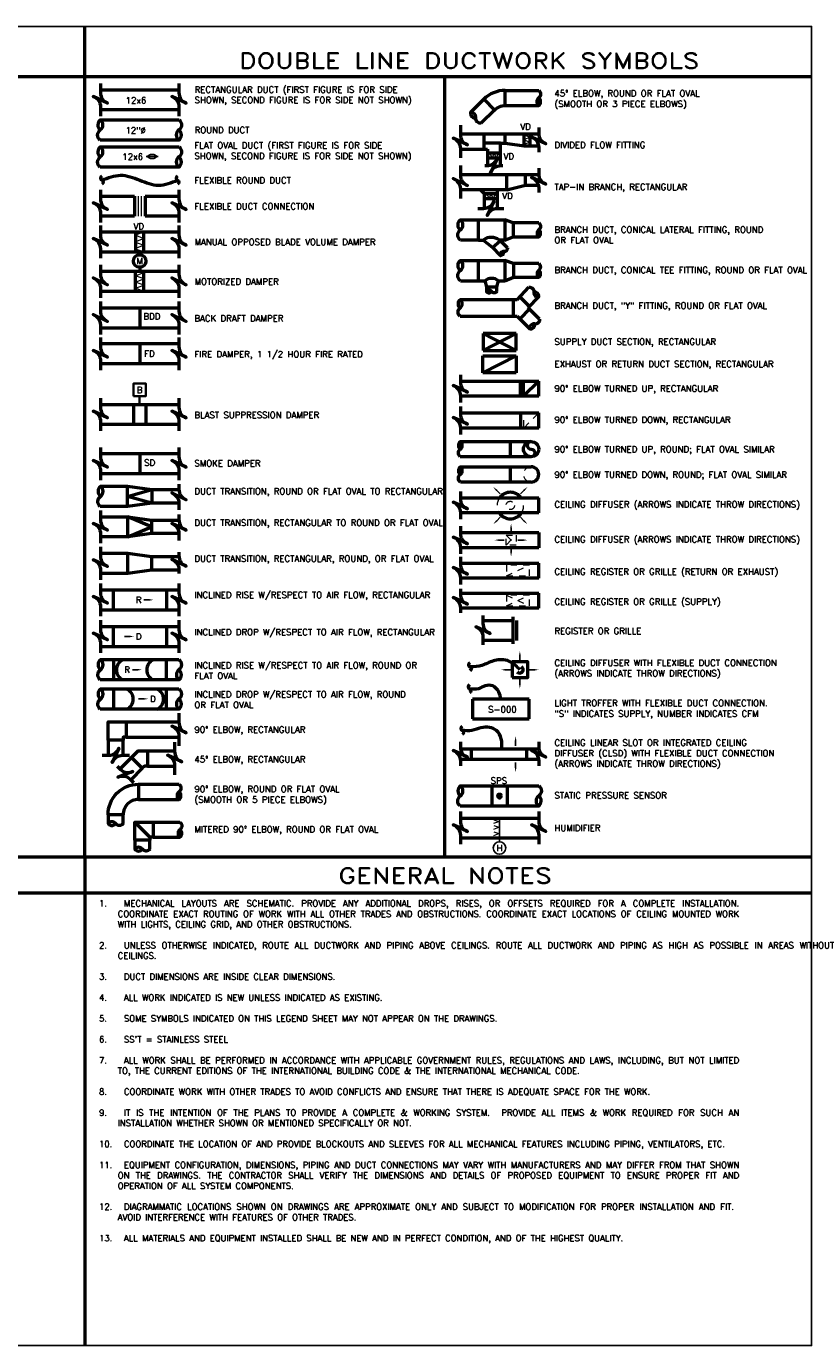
# Model space of a CAD drawing. Header units: millimetres. Extents: x 0 to 28.5, y 0 to 21.
# Tile 4 of 4: x 16 to 28.5, y 0 to 21. Entities that reach past the tile are written whole.
import ezdxf
from ezdxf.enums import TextEntityAlignment as Align

# ---------------------------------------------------------------- set-up
doc = ezdxf.new("R2010")
doc.units = ezdxf.units.MM
doc.linetypes.add('HIDDEN2', pattern=[0.1875, 0.125, -0.0625])
for name, color, linetype, lineweight in [('G-ANNO-SBTL', 213, 'Continuous', 50), ('G-ANNO-SCHD-LW50', 213, 'Continuous', 50), ('M-ANNO-ATTR', 2, 'Continuous', 25), ('M-ANNO-TEXT', 2, 'Continuous', 25), ('M-CONT-THER', 2, 'Continuous', 25), ('M-DUCT-TEXT', 2, 'Continuous', 25), ('M-EXHS-DUCT', 13, 'Continuous', 50), ('M-HVAC-CDFF', 133, 'Continuous', 50), ('M-HVAC-CDFF-HIDD', 8, 'HIDDEN2', 9), ('M-HVAC-FLEX', 5, 'Continuous', 50), ('M-HVAC-FLOW', 2, 'Continuous', 25), ('M-HVAC-RETN', 153, 'Continuous', 50), ('M-HVAC-SUPP', 3, 'Continuous', 50), ('M-SECT-GRPH', 3, 'Continuous', 35)]:
    doc.layers.add(name, color=color, linetype=linetype, lineweight=lineweight)
doc.styles.add('STD1', font='romans.shx', dxfattribs={"height": 0.1})
doc.styles.add('STD2', font='romand.shx', dxfattribs={"height": 0.2})

# ---------------------------------------------------------------- blocks, each defined once
blk = doc.blocks.new('MEC524')
at = {"color": 0, "linetype": 'ByBlock', "lineweight": -2}
blk.add_circle((0, 0), 0.1, dxfattribs=at)
at = {"color": 0, "linetype": 'ByBlock', "lineweight": -2, "style": 'STD1'}
blk.add_attdef('M', text='', height=0.1, dxfattribs=at).set_placement((0, 0), align=Align.MIDDLE)
blk = doc.blocks.new('MEC533')
at = {"color": 0, "linetype": 'ByBlock', "lineweight": -2, "flags": 128}
blk.add_lwpolyline([(0, 0.063, 0.738175), (0, 0, -0.738175), (0, -0.063)], format="xyb", dxfattribs=at)
blk = doc.blocks.new('MEC570')
at = {"color": 0, "linetype": 'ByBlock', "lineweight": -2}
blk.add_line((0, 0.052), (0.193, 0.052), dxfattribs=at)
blk.add_lwpolyline([(0.163, 0.052), (0.158, 0.065), (0.144, 0.076), (0.122, 0.083), (0.097, 0.086), (0.071, 0.083), (0.05, 0.076), (0.035, 0.065), (0.03, 0.052), (0.035, 0.04), (0.05, 0.029), (0.071, 0.022), (0.097, 0.019), (0.122, 0.022), (0.144, 0.029), (0.158, 0.04), (0.163, 0.052)], dxfattribs=at)
blk = doc.blocks.new('MEC720')
at = {"layer": 'M-HVAC-FLOW'}
blk.add_lwpolyline([(0.078, 0), (0, 0)], dxfattribs=at)
blk.add_solid([(0.078, 0.014), (0.153, 0), (0.078, -0.014)], dxfattribs=at)
blk = doc.blocks.new('MEC590B')
at = {"color": 0, "linetype": 'ByBlock', "lineweight": -2}
blk.add_lwpolyline([(-24, -24), (0, -24), (0, 0), (-24, 0)], close=True, dxfattribs=at)
blk = doc.blocks.new('MEC590')
blk.add_blockref('MEC590B', (0, 0))
at = {"layer": 'M-HVAC-FLOW', "xscale": 96, "yscale": 96, "zscale": 96}
for p, rotation in [((-12, 2.1), 90), ((-26.1, -12), 180), ((-12, -26.1), 270)]:
    blk.add_blockref('MEC720', p, dxfattribs=dict(at, rotation=rotation))
blk.add_blockref('MEC720', (2.1, -12), dxfattribs=at)
blk = doc.blocks.new('GEN001')
for p, q in [((-0.03, 0.004), (0.03, 0.004)), ((-0.03, 0), (0.03, 0)), ((-0.029, 0.008), (0.029, 0.008)), ((-0.027, 0.012), (0.027, 0.012)), ((-0.025, 0.016), (0.025, 0.016)), ((-0.022, 0.02), (0.022, 0.02)), ((-0.018, 0.024), (0.018, 0.024)), ((-0.011, 0.028), (0.011, 0.028)), ((-0.03, -0.004), (0.03, -0.004)), ((-0.029, -0.008), (0.029, -0.008)), ((-0.027, -0.012), (0.027, -0.012)), ((-0.025, -0.016), (0.025, -0.016)), ((-0.022, -0.02), (0.022, -0.02)), ((-0.018, -0.024), (0.018, -0.024)), ((-0.011, -0.028), (0.011, -0.028))]:
    blk.add_line(p, q)
blk.add_circle((0, 0), 0.03)
blk = doc.blocks.new('MEC550')
at = {"color": 0, "linetype": 'ByBlock', "lineweight": -2}
blk.add_circle((0, 0), 0.1, dxfattribs=at)
at = {"color": 0, "linetype": 'ByBlock', "lineweight": -2, "style": 'STD1'}
blk.add_attdef('H', text='', height=0.1, dxfattribs=at).set_placement((0, 0), align=Align.MIDDLE)
blk = doc.blocks.new('MEC724')
at = {"color": 0, "linetype": 'ByBlock', "lineweight": -2}
blk.add_arc((0, 0), 0.5, 78.463, 281.537, dxfattribs=at)
blk = doc.blocks.new('MEC721')
at = {"color": 0, "linetype": 'ByBlock', "lineweight": -2, "ltscale": 0.65}
blk.add_lwpolyline([(-0.5, -0.5), (0.5, -0.5), (0.5, 0.5), (-0.5, 0.5)], close=True, dxfattribs=at)
blk = doc.blocks.new('MEC722')
at = {"color": 0, "linetype": 'ByBlock', "lineweight": -2, "ltscale": 0.9}
blk.add_line((-0.5, -0.5), (0.5, 0.5), dxfattribs=at)
blk = doc.blocks.new('MEC723')
at = {"color": 0, "linetype": 'ByBlock', "lineweight": -2, "ltscale": 0.9}
for p, q in [((-0.5, -0.5), (0.5, 0.5)), ((-0.5, 0.5), (0.5, -0.5))]:
    blk.add_line(p, q, dxfattribs=at)

msp = doc.modelspace()

# ---------------------------------------------------------------- linework, layer by layer
at = {"layer": 'Defpoints'}
msp.add_lwpolyline([(0, 0), (28.483, 0), (28.483, 21.024), (0, 21.024)], close=True, dxfattribs=at)
at = {"layer": 'G-ANNO-SCHD-LW50'}
for p, q in [((16.897, 7.788), (16.897, 21.024)), ((0, 20.224), (28.483, 20.224)), ((0, 7.788), (28.483, 7.788)), ((28.483, 7.21), (0, 7.21))]:
    msp.add_line(p, q, dxfattribs=at)
for points in [[(22.633, 20.224), (22.633, 7.788)], [(16.897, 7.788), (16.897, 0)]]:
    msp.add_lwpolyline(points, dxfattribs=at)
at = {"layer": 'M-CONT-THER'}
msp.add_line((23.508, 8.379), (23.508, 8.031), dxfattribs=at)
at = {"layer": 'M-EXHS-DUCT'}
for p, q in [((22.883, 12.471), (24.133, 12.471)), ((24.133, 12.229), (24.133, 12.471)), ((24.133, 12.229), (22.883, 12.229))]:
    msp.add_line(p, q, dxfattribs=at)
msp.add_lwpolyline([(22.883, 12.571), (22.883, 12.457, 0.315299), (22.997, 12.293), (22.768, 12.4, -0.315299), (22.883, 12.236), (22.883, 12.129)], format="xyb", dxfattribs=at)
at = {"layer": 'M-HVAC-CDFF'}
for p, q in [((23.076, 10.301), (23.076, 9.991)), ((23.98, 10.301), (23.076, 10.301)), ((23.98, 9.991), (23.98, 10.301)), ((23.076, 9.991), (23.98, 9.991))]:
    msp.add_line(p, q, dxfattribs=at)
for start, end in [(35.8468, 144.1533), (213.3671, 326.633)]:
    msp.add_arc((23.68, 13.387), 0.212, start, end, dxfattribs=at)
at = {"layer": 'M-HVAC-CDFF-HIDD'}
for p, q in [((23.612, 12.917), (23.772, 12.757)), ((23.612, 12.757), (23.772, 12.917))]:
    msp.add_line(p, q, dxfattribs=at)
at = {"layer": 'M-HVAC-CDFF-HIDD', "ltscale": 0.8}
msp.add_lwpolyline([(23.612, 12.917), (23.772, 12.917), (23.772, 12.757), (23.612, 12.757)], close=True, dxfattribs=at)
at = {"layer": 'M-HVAC-CDFF-HIDD'}
msp.add_circle((23.679, 13.389), 0.067, dxfattribs=at)
for start, end in [(144.153, 213.3673), (326.6327, 35.847)]:
    msp.add_arc((23.68, 13.387), 0.212, start, end, dxfattribs=at)
at = {"layer": 'M-HVAC-FLEX'}
for points in [[(17.168, 18.573), (17.464, 18.652), (17.772, 18.573), (18.073, 18.494), (18.375, 18.573)], [(23.832, 10.77), (23.758, 10.844), (23.634, 10.916), (23.509, 10.929), (23.316, 10.877), (23.228, 10.84), (23.036, 10.819)], [(23.528, 10.301), (23.497, 10.416), (23.399, 10.514), (23.279, 10.514), (23.171, 10.469), (23.029, 10.465)], [(23.546, 9.513), (23.535, 9.671), (23.458, 9.803), (23.349, 9.851), (23.211, 9.843), (23.067, 9.804), (22.912, 9.803)]]:
    msp.add_spline(points, degree=3, dxfattribs=at)
at = {"layer": 'M-HVAC-RETN'}
for p, q in [((23.243, 15.5), (23.243, 15.775)), ((23.243, 15.5), (23.773, 15.775)), ((23.243, 15.775), (23.773, 15.775)), ((23.773, 15.775), (23.773, 15.5)), ((22.883, 15.372), (24.133, 15.372)), ((23.773, 15.5), (23.243, 15.5)), ((23.835, 15.371), (23.835, 15.129)), ((24.133, 15.372), (23.891, 15.129)), ((23.891, 15.129), (23.891, 15.371)), ((24.133, 15.13), (24.133, 15.372)), ((24.133, 15.13), (22.883, 15.13)), ((22.883, 14.864), (24.133, 14.864)), ((23.84, 14.864), (23.84, 14.622)), ((24.133, 14.622), (24.133, 14.864)), ((24.133, 14.622), (22.883, 14.622)), ((24.133, 14.635), (24.133, 14.641))]:
    msp.add_line(p, q, dxfattribs=at)
at = {"layer": 'M-HVAC-RETN', "color": 8, "linetype": 'HIDDEN2', "lineweight": 9}
for p, q in [((24.133, 14.864), (23.896, 14.622)), ((23.896, 14.622), (23.896, 14.864))]:
    msp.add_line(p, q, dxfattribs=at)
at = {"layer": 'M-HVAC-RETN'}
for points in [[(22.883, 15.472), (22.883, 15.357, 0.315299), (22.997, 15.193), (22.768, 15.3, -0.315299), (22.883, 15.137), (22.883, 15.03)], [(22.883, 14.964), (22.883, 14.849, 0.315299), (22.997, 14.685), (22.768, 14.792, -0.315299), (22.883, 14.628), (22.883, 14.522)]]:
    msp.add_lwpolyline(points, format="xyb", dxfattribs=at)
at = {"layer": 'M-HVAC-SUPP'}
for p, q in [((17.147, 20.015), (18.397, 20.015)), ((23.599, 20.004), (24.133, 20.004)), ((23.256, 19.862), (23.045, 19.651)), ((18.397, 19.693), (17.147, 19.693)), ((23.428, 19.691), (23.216, 19.48)), ((23.599, 19.762), (24.133, 19.762)), ((17.147, 19.535), (18.4, 19.535)), ((18.393, 19.212), (17.14, 19.212)), ((22.883, 19.31), (24.133, 19.31)), ((23.256, 19.31), (23.256, 19.067)), ((23.524, 19.164), (23.256, 19.164)), ((23.524, 18.805), (23.524, 19.164)), ((23.524, 19.164), (23.599, 19.164)), ((23.599, 19.164), (23.599, 19.31)), ((23.599, 19.164), (23.898, 19.121)), ((23.898, 19.121), (23.898, 19.31)), ((23.991, 19.31), (23.991, 19.121)), ((17.147, 19.105), (18.4, 19.105)), ((22.883, 19.067), (23.316, 19.067)), ((23.316, 19.067), (23.316, 18.805)), ((23.316, 19.009), (23.524, 19.009)), ((23.316, 18.928), (23.524, 18.928)), ((23.898, 19.121), (24.131, 19.121)), ((18.393, 18.782), (17.14, 18.782)), ((22.883, 18.665), (24.133, 18.665)), ((23.626, 18.418), (23.626, 18.665)), ((23.924, 18.493), (23.924, 18.665)), ((17.147, 18.32), (17.687, 18.32)), ((17.687, 18.32), (17.687, 17.998)), ((17.857, 18.32), (18.397, 18.32)), ((17.857, 18.32), (17.857, 17.998)), ((23.626, 18.418), (22.883, 18.418)), ((23.263, 18.36), (23.205, 18.418)), ((23.263, 18.36), (23.263, 18.124)), ((23.263, 18.36), (23.478, 18.36)), ((23.478, 18.124), (23.478, 18.418)), ((23.626, 18.418), (23.924, 18.493)), ((23.924, 18.493), (24.127, 18.493)), ((23.263, 18.279), (23.478, 18.279)), ((17.687, 17.998), (17.148, 17.998)), ((18.397, 17.998), (17.857, 17.998)), ((22.883, 17.941), (23.171, 17.941)), ((23.171, 17.941), (23.594, 17.941)), ((23.171, 17.619), (23.171, 17.941)), ((23.594, 17.941), (23.594, 17.617)), ((23.727, 17.893), (23.594, 17.941)), ((24.132, 17.893), (23.727, 17.893)), ((23.727, 17.893), (23.727, 17.672)), ((17.147, 17.75), (18.397, 17.75)), ((17.706, 17.75), (17.706, 17.427)), ((17.837, 17.428), (17.837, 17.75)), ((23.594, 17.617), (23.727, 17.672)), ((23.727, 17.672), (24.134, 17.672)), ((23.171, 17.619), (22.883, 17.619)), ((23.171, 17.619), (23.25, 17.619)), ((23.397, 17.498), (23.249, 17.619)), ((23.397, 17.498), (23.516, 17.608)), ((23.398, 17.498), (23.518, 17.375)), ((23.592, 17.617), (23.508, 17.617)), ((23.633, 17.493), (23.51, 17.615)), ((18.397, 17.428), (17.147, 17.428)), ((22.883, 17.294), (23.17, 17.294)), ((23.17, 17.294), (23.594, 17.294)), ((23.17, 16.971), (23.17, 17.294)), ((23.594, 17.294), (23.594, 16.971)), ((23.728, 17.245), (23.594, 17.294)), ((23.728, 17.245), (23.728, 17.026)), ((24.132, 17.245), (23.728, 17.245)), ((17.147, 17.122), (18.397, 17.122)), ((17.706, 16.8), (17.706, 17.122)), ((17.772, 17.184), (17.772, 17.122)), ((17.837, 16.8), (17.837, 17.122)), ((22.883, 16.971), (23.273, 16.971)), ((23.273, 16.971), (23.298, 16.874)), ((23.298, 16.874), (23.298, 16.797)), ((23.298, 16.874), (23.464, 16.874)), ((23.464, 16.874), (23.489, 16.971)), ((23.464, 16.797), (23.464, 16.874)), ((23.489, 16.971), (23.594, 16.971)), ((23.594, 16.971), (23.728, 17.026)), ((23.728, 17.026), (24.134, 17.026)), ((23.787, 16.668), (23.977, 16.867)), ((18.397, 16.8), (17.148, 16.8)), ((23.787, 16.668), (22.879, 16.668)), ((23.731, 16.406), (23.731, 16.668)), ((23.984, 16.561), (23.83, 16.713)), ((23.963, 16.54), (24.133, 16.712)), ((17.147, 16.538), (18.397, 16.538)), ((17.772, 16.538), (17.772, 16.216)), ((22.879, 16.406), (23.787, 16.406)), ((23.787, 16.406), (23.827, 16.368)), ((23.983, 16.52), (23.829, 16.365)), ((24.145, 16.36), (23.963, 16.54)), ((18.397, 16.216), (17.147, 16.216)), ((23.827, 16.368), (23.99, 16.203)), ((23.773, 16.127), (23.246, 16.127)), ((23.773, 15.856), (23.246, 16.127)), ((23.246, 15.856), (23.773, 16.127)), ((23.246, 16.127), (23.246, 15.856)), ((23.773, 15.856), (23.773, 16.127)), ((17.147, 15.968), (18.397, 15.968)), ((17.772, 15.968), (17.772, 15.646)), ((23.246, 15.856), (23.773, 15.856)), ((18.397, 15.646), (17.148, 15.646)), ((17.146, 15), (18.397, 15)), ((17.672, 15), (17.672, 14.677)), ((17.872, 15), (17.872, 14.677)), ((18.397, 14.678), (17.147, 14.678)), ((22.885, 14.408), (24.011, 14.408)), ((23.679, 14.406), (23.679, 14.168)), ((17.147, 14.215), (18.397, 14.215)), ((17.772, 14.215), (17.772, 13.897)), ((24.011, 14.166), (22.88, 14.166)), ((18.397, 13.893), (17.147, 13.893)), ((22.885, 14.005), (24.011, 14.005)), ((23.679, 14.005), (23.679, 13.762)), ((17.15, 13.696), (17.579, 13.696)), ((24.011, 13.762), (22.883, 13.762)), ((17.965, 13.641), (18.397, 13.641)), ((22.883, 13.511), (24.133, 13.511)), ((24.133, 13.27), (24.133, 13.511)), ((17.579, 13.373), (17.143, 13.373)), ((18.397, 13.428), (17.965, 13.428)), ((24.133, 13.27), (22.883, 13.27)), ((17.147, 13.209), (17.583, 13.209)), ((17.961, 13.155), (18.397, 13.155)), ((17.583, 12.887), (17.147, 12.887)), ((18.397, 12.941), (17.961, 12.941)), ((22.883, 12.957), (24.133, 12.957)), ((24.133, 12.957), (24.133, 12.716)), ((17.147, 12.628), (17.584, 12.628)), ((24.133, 12.716), (22.883, 12.716)), ((17.959, 12.575), (18.397, 12.575)), ((17.584, 12.306), (17.147, 12.306)), ((18.397, 12.36), (17.959, 12.36)), ((17.147, 12.045), (18.397, 12.045)), ((17.354, 11.723), (17.354, 12.045)), ((18.197, 12.043), (18.197, 11.723)), ((22.883, 11.993), (24.133, 11.993)), ((24.133, 11.751), (24.133, 11.993)), ((18.397, 11.723), (17.147, 11.723)), ((24.133, 11.751), (22.883, 11.751)), ((23.723, 11.183), (23.723, 11.612)), ((17.147, 11.46), (18.397, 11.46)), ((17.354, 11.14), (17.354, 11.46)), ((18.197, 11.46), (18.197, 11.14)), ((23.246, 11.558), (23.723, 11.558)), ((23.779, 11.558), (23.779, 11.236)), ((23.723, 11.236), (23.244, 11.236)), ((18.397, 11.138), (17.147, 11.138)), ((17.15, 10.932), (18.397, 10.932)), ((17.354, 10.932), (17.354, 10.609)), ((18.197, 10.609), (18.197, 10.929)), ((18.397, 10.609), (17.143, 10.609)), ((17.15, 10.466), (18.397, 10.466)), ((17.354, 10.466), (17.354, 10.143)), ((18.197, 10.143), (18.197, 10.464)), ((18.397, 10.143), (17.143, 10.143)), ((17.557, 9.941), (18.397, 9.941)), ((17.557, 9.699), (18.397, 9.699)), ((17.267, 9.651), (17.267, 9.407)), ((17.509, 9.407), (17.509, 9.651)), ((17.894, 9.478), (18.328, 9.478)), ((22.885, 9.513), (24.135, 9.513)), ((23.057, 9.512), (23.057, 9.339)), ((23.944, 9.339), (23.944, 9.512)), ((17.641, 9.373), (17.457, 9.189)), ((24.131, 9.339), (22.881, 9.339)), ((17.812, 9.202), (17.628, 9.018)), ((17.894, 9.236), (18.328, 9.236)), ((17.751, 8.945), (18.399, 8.945)), ((22.886, 8.92), (24.136, 8.92)), ((23.386, 8.92), (23.386, 8.599)), ((23.627, 8.92), (23.627, 8.599)), ((17.751, 8.703), (18.399, 8.703)), ((17.267, 8.461), (17.267, 8.319)), ((17.509, 8.319), (17.509, 8.461)), ((24.129, 8.599), (22.879, 8.599)), ((17.936, 8.102), (17.694, 8.344)), ((17.936, 8.102), (17.694, 8.344)), ((17.984, 8.344), (18.413, 8.344)), ((22.883, 8.408), (24.133, 8.408)), ((17.694, 8.054), (17.694, 7.912)), ((17.936, 7.912), (17.936, 8.054)), ((17.984, 8.102), (18.413, 8.102)), ((24.133, 8.086), (22.883, 8.086))]:
    msp.add_line(p, q, dxfattribs=at)
at = {"layer": 'M-HVAC-SUPP', "color": 8, "linetype": 'HIDDEN2', "lineweight": 9}
for p, q in [((23.991, 19.31), (23.898, 19.296)), ((23.898, 19.296), (23.991, 19.256)), ((23.991, 19.256), (23.898, 19.215)), ((23.898, 19.215), (23.991, 19.18)), ((23.991, 19.18), (23.898, 19.14)), ((23.898, 19.14), (23.991, 19.121)), ((23.355, 19.009), (23.316, 18.928)), ((23.39, 18.928), (23.355, 19.009)), ((23.421, 19.009), (23.39, 18.928)), ((23.456, 18.928), (23.421, 19.009)), ((23.491, 19.009), (23.456, 18.928)), ((23.524, 18.928), (23.491, 19.009)), ((23.305, 18.36), (23.263, 18.279)), ((23.34, 18.279), (23.305, 18.36)), ((23.371, 18.36), (23.34, 18.279)), ((23.406, 18.279), (23.371, 18.36)), ((23.441, 18.36), (23.406, 18.279)), ((23.478, 18.279), (23.441, 18.36)), ((17.836, 17.75), (17.708, 17.699)), ((17.708, 17.699), (17.836, 17.644)), ((17.836, 17.644), (17.706, 17.587)), ((17.706, 17.587), (17.838, 17.537)), ((17.838, 17.537), (17.706, 17.48)), ((17.706, 17.48), (17.837, 17.431)), ((17.706, 17.05), (17.837, 17.1)), ((17.837, 17), (17.706, 17.05)), ((17.706, 16.95), (17.837, 17)), ((17.837, 16.9), (17.706, 16.95)), ((17.706, 16.85), (17.837, 16.9)), ((17.837, 16.8), (17.706, 16.85))]:
    msp.add_line(p, q, dxfattribs=at)
at = {"layer": 'M-HVAC-SUPP', "color": 8, "lineweight": 9}
for p, q in [((17.749, 18.32), (17.749, 17.998)), ((17.794, 18.32), (17.794, 17.998))]:
    msp.add_line(p, q, dxfattribs=at)
at = {"layer": 'M-HVAC-SUPP'}
for points in [[(17.147, 20.115), (17.147, 19.964, 0.315299), (17.261, 19.8), (17.032, 19.907, -0.315299), (17.147, 19.743), (17.147, 19.593)], [(18.397, 20.115), (18.397, 19.964, 0.315299), (18.511, 19.8), (18.282, 19.907, -0.315299), (18.397, 19.743), (18.397, 19.593)], [(17.14, 19.212, -0.5), (17.143, 19.374, 0.5), (17.147, 19.535, 0.5), (17.143, 19.374, 0.5)], [(18.4, 19.535, -0.5), (18.397, 19.374, 0.5), (18.393, 19.212, 0.5), (18.397, 19.374, 0.5)], [(22.883, 19.45), (22.883, 19.299, 0.315299), (22.997, 19.135), (22.768, 19.242, -0.315299), (22.883, 19.078), (22.883, 18.928)], [(24.132, 19.41), (24.132, 19.316, 0.315299), (24.247, 19.152), (24.018, 19.259, -0.315299), (24.132, 19.095), (24.132, 19.021)], [(17.14, 18.782, -0.5), (17.143, 18.944, 0.5), (17.147, 19.105, 0.5), (17.143, 18.944, 0.5)], [(18.4, 19.105, -0.5), (18.397, 18.944, 0.5), (18.393, 18.782, 0.5), (18.397, 18.944, 0.5)], [(22.883, 18.805), (22.883, 18.654, 0.315299), (22.997, 18.49), (22.768, 18.597, -0.315299), (22.883, 18.433), (22.883, 18.283)], [(23.272, 18.805), (23.306, 18.805, 0.315299), (23.47, 18.92), (23.363, 18.69, -0.315299), (23.527, 18.805), (23.559, 18.805)], [(24.132, 18.765), (24.132, 18.671, 0.315299), (24.247, 18.507), (24.018, 18.614, -0.315299), (24.132, 18.45), (24.132, 18.376)], [(17.147, 18.42), (17.147, 18.269, 0.315299), (17.261, 18.105), (17.032, 18.212, -0.315299), (17.147, 18.048), (17.147, 17.898)], [(18.397, 18.42), (18.397, 18.269, 0.315299), (18.511, 18.105), (18.282, 18.212, -0.315299), (18.397, 18.048), (18.397, 17.898)], [(23.163, 18.124), (23.252, 18.124, 0.315299), (23.416, 18.238), (23.309, 18.009, -0.315299), (23.473, 18.124), (23.578, 18.124)], [(17.146, 17.85), (17.146, 17.699, 0.315299), (17.261, 17.535), (17.032, 17.642, -0.315299), (17.146, 17.478), (17.146, 17.328)], [(18.397, 17.85), (18.397, 17.699, 0.315299), (18.511, 17.535), (18.282, 17.642, -0.315299), (18.397, 17.478), (18.397, 17.328)], [(17.147, 17.222), (17.147, 17.071, 0.315299), (17.261, 16.907), (17.032, 17.014, -0.315299), (17.147, 16.851), (17.147, 16.7)], [(18.397, 17.222), (18.397, 17.071, 0.315299), (18.511, 16.907), (18.282, 17.014, -0.315299), (18.397, 16.851), (18.397, 16.7)], [(17.146, 16.638), (17.146, 16.487, 0.315299), (17.261, 16.323), (17.032, 16.43, -0.315299), (17.146, 16.266), (17.146, 16.116)], [(18.397, 16.638), (18.397, 16.487, 0.315299), (18.511, 16.323), (18.282, 16.43, -0.315299), (18.397, 16.266), (18.397, 16.116)], [(17.147, 16.068), (17.147, 15.917, 0.315299), (17.261, 15.753), (17.032, 15.86, -0.315299), (17.147, 15.696), (17.147, 15.546)], [(18.397, 16.068), (18.397, 15.917, 0.315299), (18.511, 15.753), (18.282, 15.86, -0.315299), (18.397, 15.696), (18.397, 15.546)], [(17.147, 15.1), (17.147, 14.949, 0.315299), (17.261, 14.785), (17.032, 14.892, -0.315299), (17.147, 14.728), (17.147, 14.578)], [(18.397, 15.1), (18.397, 14.949, 0.315299), (18.511, 14.785), (18.282, 14.892, -0.315299), (18.397, 14.728), (18.397, 14.578)], [(17.147, 14.315), (17.147, 14.164, 0.315299), (17.261, 14), (17.032, 14.107, -0.315299), (17.147, 13.943), (17.147, 13.793)], [(18.397, 14.315), (18.397, 14.164, 0.315299), (18.511, 14), (18.282, 14.107, -0.315299), (18.397, 13.943), (18.397, 13.793)], [(18.397, 13.731), (18.397, 13.645, 0.315299), (18.511, 13.481), (18.282, 13.588, -0.315299), (18.397, 13.424), (18.397, 13.318)], [(22.883, 13.611), (22.883, 13.497, 0.315299), (22.997, 13.333), (22.768, 13.44, -0.315299), (22.883, 13.276), (22.883, 13.17)], [(17.147, 13.309), (17.147, 13.158, 0.315299), (17.261, 12.994), (17.032, 13.101, -0.315299), (17.147, 12.937), (17.147, 12.787)], [(18.397, 13.244), (18.397, 13.158, 0.315299), (18.511, 12.994), (18.282, 13.101, -0.315299), (18.397, 12.937), (18.397, 12.831)], [(22.883, 13.057), (22.883, 12.943, 0.315299), (22.997, 12.779), (22.768, 12.886, -0.315299), (22.883, 12.722), (22.883, 12.616)], [(17.147, 12.728), (17.147, 12.578, 0.315299), (17.261, 12.414), (17.032, 12.521, -0.315299), (17.147, 12.357), (17.147, 12.206)], [(18.397, 12.643), (18.397, 12.587, 0.315299), (18.511, 12.423), (18.282, 12.53, -0.315299), (18.397, 12.366), (18.397, 12.307)], [(17.147, 12.145), (17.147, 11.994, 0.315299), (17.261, 11.83), (17.032, 11.937, -0.315299), (17.147, 11.773), (17.147, 11.623)], [(18.397, 12.145), (18.397, 11.994, 0.315299), (18.511, 11.83), (18.282, 11.937, -0.315299), (18.397, 11.773), (18.397, 11.623)], [(22.883, 12.06), (22.883, 11.978, 0.315299), (22.997, 11.814), (22.768, 11.921, -0.315299), (22.883, 11.757), (22.883, 11.676)], [(23.243, 11.633), (23.243, 11.51, 0.315299), (23.357, 11.346), (23.128, 11.453, -0.315299), (23.243, 11.29), (23.243, 11.168)], [(17.147, 11.56), (17.147, 11.409, 0.315299), (17.261, 11.246), (17.032, 11.353, -0.315299), (17.147, 11.189), (17.147, 11.038)], [(18.397, 11.56), (18.397, 11.409, 0.315299), (18.511, 11.246), (18.282, 11.353, -0.315299), (18.397, 11.189), (18.397, 11.038)], [(18.397, 10.081), (18.397, 9.93, 0.315299), (18.511, 9.767), (18.282, 9.874, -0.315299), (18.397, 9.71), (18.397, 9.559)], [(17.174, 9.407), (17.278, 9.407, 0.315299), (17.441, 9.521), (17.334, 9.292, -0.315299), (17.498, 9.407), (17.608, 9.407)], [(18.328, 9.618), (18.328, 9.467, 0.315299), (18.443, 9.303), (18.213, 9.41, -0.315299), (18.328, 9.247), (18.328, 9.096)], [(22.883, 9.621), (22.883, 9.54, 0.315299), (22.997, 9.376), (22.768, 9.483, -0.315299), (22.883, 9.319), (22.883, 9.238)], [(24.133, 9.621), (24.133, 9.54, 0.315299), (24.247, 9.376), (24.018, 9.483, -0.315299), (24.133, 9.319), (24.133, 9.238)], [(17.411, 9.235), (17.465, 9.182, 0.315299), (17.661, 9.147), (17.424, 9.061, -0.315299), (17.621, 9.026), (17.674, 8.973)], [(22.883, 8.514), (22.883, 8.357, 0.315299), (22.997, 8.193), (22.768, 8.3, -0.315299), (22.883, 8.136), (22.883, 7.992)], [(24.133, 8.514), (24.133, 8.357, 0.315299), (24.247, 8.193), (24.018, 8.3, -0.315299), (24.133, 8.136), (24.133, 7.992)]]:
    msp.add_lwpolyline(points, format="xyb", dxfattribs=at)
at = {"layer": 'M-HVAC-SUPP', "flags": 128}
for points in [[(23.256, 19.862), (23.428, 19.691, -0.198912), (23.599, 19.762), (23.599, 20.004, 0.198912)], [(17.751, 8.945), (17.751, 8.703, 0.414214), (17.509, 8.461), (17.267, 8.461, -0.414214)]]:
    msp.add_lwpolyline(points, format="xyb", close=True, dxfattribs=at)
for points in [[(24.133, 20.004, -0.5), (24.133, 19.883, 0.5), (24.133, 19.762, 0.5), (24.133, 19.883, 0.5)], [(23.216, 19.48, -0.5), (23.13, 19.565, 0.5), (23.045, 19.651, 0.5), (23.13, 19.565, 0.5)], [(22.883, 17.619, -0.5), (22.883, 17.78, 0.5), (22.883, 17.941, 0.5), (22.883, 17.78, 0.5)], [(24.132, 17.893, -0.5), (24.133, 17.782, 0.5), (24.134, 17.672, 0.5), (24.133, 17.782, 0.5)], [(23.633, 17.493, -0.5), (23.575, 17.434, 0.5), (23.518, 17.375, 0.5), (23.575, 17.434, 0.5)], [(22.883, 16.971, -0.5), (22.883, 17.133, 0.5), (22.883, 17.294, 0.5), (22.883, 17.133, 0.5)], [(24.132, 17.245, -0.5), (24.133, 17.136, 0.5), (24.134, 17.026, 0.5), (24.133, 17.136, 0.5)], [(23.977, 16.867, -0.5), (24.055, 16.789, 0.5), (24.133, 16.712, 0.5), (24.055, 16.789, 0.5)], [(22.879, 16.406, -0.5), (22.879, 16.537, 0.5), (22.879, 16.668, 0.5), (22.879, 16.537, 0.5)], [(23.464, 16.797, -0.5), (23.381, 16.797, 0.5), (23.298, 16.797, 0.5), (23.381, 16.797, 0.5)], [(24.145, 16.36, -0.5), (24.067, 16.281, 0.5), (23.99, 16.203, 0.5), (24.067, 16.281, 0.5)], [(17.143, 13.373, -0.5), (17.147, 13.534, 0.5), (17.15, 13.696, 0.5), (17.147, 13.534, 0.5)], [(17.143, 10.609, -0.5), (17.147, 10.77, 0.5), (17.15, 10.932, 0.5), (17.147, 10.77, 0.5)], [(18.397, 10.932, -0.5), (18.397, 10.77, 0.5), (18.397, 10.609, 0.5), (18.397, 10.77, 0.5)], [(17.143, 10.143, -0.5), (17.147, 10.304, 0.5), (17.15, 10.466, 0.5), (17.147, 10.304, 0.5)], [(18.397, 10.466, -0.5), (18.397, 10.304, 0.5), (18.397, 10.143, 0.5), (18.397, 10.304, 0.5)], [(18.399, 8.945, -0.5), (18.399, 8.824, 0.5), (18.399, 8.703, 0.5), (18.399, 8.824, 0.5)], [(22.879, 8.599, -0.5), (22.883, 8.76, 0.5), (22.886, 8.92, 0.5), (22.883, 8.76, 0.5)], [(24.136, 8.92, -0.5), (24.133, 8.76, 0.5), (24.129, 8.599, 0.5), (24.133, 8.76, 0.5)], [(17.509, 8.319, -0.5), (17.388, 8.319, 0.5), (17.267, 8.319, 0.5), (17.388, 8.319, 0.5)], [(18.413, 8.344, -0.5), (18.413, 8.223, 0.5), (18.413, 8.102, 0.5), (18.413, 8.223, 0.5)], [(17.936, 7.912, -0.5), (17.815, 7.912, 0.5), (17.694, 7.912, 0.5), (17.815, 7.912, 0.5)]]:
    msp.add_lwpolyline(points, format="xyb", dxfattribs=at)
at = {"layer": 'M-HVAC-SUPP', "color": 213, "linetype": 'Continuous', "lineweight": 50, "flags": 128}
for points in [[(22.88, 14.166, -0.5), (22.883, 14.287, 0.5), (22.885, 14.408, 0.5), (22.883, 14.287, 0.5)], [(24.011, 14.408, 1), (24.011, 14.287, -1), (24.011, 14.166, -1)], [(22.883, 13.762, -0.516539), (22.883, 13.884, 0.5), (22.885, 14.005, 0.5), (22.883, 13.884, 0.5)]]:
    msp.add_lwpolyline(points, format="xyb", dxfattribs=at)
at = {"layer": 'M-HVAC-SUPP', "flags": 128}
for points in [[(17.965, 13.428), (17.579, 13.373), (17.579, 13.696), (17.965, 13.641), (17.965, 13.428), (17.579, 13.534), (17.965, 13.641)], [(17.583, 12.887), (17.583, 13.209), (17.961, 13.155), (17.961, 12.941), (17.583, 12.887), (17.961, 13.048), (17.583, 13.209)]]:
    msp.add_lwpolyline(points, dxfattribs=at)
for points in [[(17.584, 12.306), (17.584, 12.628), (17.959, 12.575), (17.959, 12.36)], [(17.557, 9.699), (17.509, 9.699), (17.509, 9.651), (17.267, 9.651), (17.267, 9.941), (17.557, 9.941)], [(17.894, 9.236), (17.846, 9.236), (17.812, 9.202), (17.641, 9.373), (17.745, 9.478), (17.894, 9.478)], [(17.984, 8.102), (17.936, 8.102), (17.936, 8.054), (17.694, 8.054), (17.694, 8.344), (17.984, 8.344)]]:
    msp.add_lwpolyline(points, close=True, dxfattribs=at)
at = {"layer": 'M-HVAC-SUPP'}
msp.add_circle((24.011, 14.287), 0.121, dxfattribs=at)
for centre, radius, start, end in [((23.377, 17.451), 0.211, 51.7474, 127.358), ((23.381, 16.832), 0.176, 52.1428, 127.8572), ((24.011, 13.884), 0.122, 270.0002, 90.0002), ((17.577, 10.769), 0.176, 114.2766, 245.7242), ((18.059, 10.769), 0.176, 114.2766, 245.7242), ((17.493, 10.303), 0.176, 294.2766, 65.7242), ((17.975, 10.303), 0.176, 294.2766, 65.7242)]:
    msp.add_arc(centre, radius, start, end, dxfattribs=at)
at = {"layer": 'M-HVAC-SUPP', "color": 8, "linetype": 'HIDDEN2', "lineweight": 9}
msp.add_arc((24.011, 13.884), 0.122, 90.0002, 270.0002, dxfattribs=at)
at = {"layer": 'M-SECT-GRPH'}
msp.add_lwpolyline([(17.671, 15.131), (17.871, 15.131), (17.871, 15.331), (17.671, 15.331)], close=True, dxfattribs=at)
msp.add_lwpolyline([(17.771, 15.131), (17.771, 15)], dxfattribs=at)

# ---------------------------------------------------------------- block references
at = {"layer": 'M-CONT-THER'}
ref = msp.add_blockref('MEC550', (23.508, 7.931), dxfattribs=at)
ref.add_attrib('H', 'H', dxfattribs={"layer": 'M-ANNO-ATTR', "linetype": 'ByBlock', "height": 0.1, "style": 'STD1'}).set_placement((23.508, 7.931), align=Align.MIDDLE)
at = {"layer": 'M-DUCT-TEXT'}
msp.add_blockref('MEC570', (17.874, 18.898), dxfattribs=at)
at = {"layer": 'M-EXHS-DUCT', "color": 8, "linetype": 'HIDDEN2', "lineweight": 9, "xscale": 0.365, "yscale": 0.1699999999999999, "zscale": 0.365}
for name in ['MEC721', 'MEC722']:
    msp.add_blockref(name, (23.803, 12.354), dxfattribs=at)
at = {"layer": 'M-HVAC-CDFF', "color": 213, "linetype": 'Continuous', "lineweight": 50, "xscale": 0.01041666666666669, "yscale": 0.01041666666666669, "zscale": 0.01041666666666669}
msp.add_blockref('MEC590', (23.957, 10.895), dxfattribs=at)
at = {"layer": 'M-HVAC-FLEX'}
for p in [(17.168, 18.573), (18.375, 18.573)]:
    msp.add_blockref('MEC533', p, dxfattribs=at)
at = {"layer": 'M-HVAC-FLEX', "linetype": 'Continuous'}
for p in [(23.036, 10.819), (23.029, 10.465), (22.912, 9.803)]:
    msp.add_blockref('MEC533', p, dxfattribs=at)
at = {"layer": 'M-HVAC-FLEX', "xscale": 0.1041666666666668, "yscale": 0.1041666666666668, "zscale": 0.1041666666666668, "rotation": 138.5199999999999}
msp.add_blockref('MEC724', (23.832, 10.77), dxfattribs=at)
at = {"layer": 'M-HVAC-FLOW', "color": 213, "linetype": 'Continuous', "lineweight": 50}
for p, rotation in [((23.518, 13.574), 135.0000000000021), ((23.842, 13.2), 315.0000000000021), ((23.692, 12.728), 270.0000000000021), ((23.764, 9.292), 270.0000000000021)]:
    msp.add_blockref('MEC720', p, dxfattribs=dict(at, rotation=rotation))
at = {"layer": 'M-HVAC-FLOW', "color": 213, "linetype": 'Continuous', "lineweight": 50, "xscale": -1}
for p, rotation in [((23.842, 13.574), 224.9999999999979), ((23.518, 13.2), 44.99999999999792), ((23.692, 12.946), 269.999999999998), ((23.764, 9.558), 269.999999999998)]:
    msp.add_blockref('MEC720', p, dxfattribs=dict(at, rotation=rotation))
msp.add_blockref('MEC720', (23.58, 12.837), dxfattribs=at)
at = {"layer": 'M-HVAC-FLOW', "color": 213, "linetype": 'Continuous', "lineweight": 50}
msp.add_blockref('MEC720', (23.8, 12.837), dxfattribs=at)
at = {"layer": 'M-HVAC-FLOW'}
for p in [(17.839, 11.884), (17.528, 11.301), (17.655, 10.771), (17.754, 10.307)]:
    msp.add_blockref('MEC720', p, dxfattribs=at)
at = {"layer": 'M-HVAC-SUPP'}
ref = msp.add_blockref('MEC524', (17.772, 17.284), dxfattribs=at)
ref.add_attrib('M', 'M', dxfattribs={"layer": 'M-ANNO-ATTR', "linetype": 'ByBlock', "height": 0.1, "style": 'STD1'}).set_placement((17.772, 17.284), align=Align.MIDDLE)
at = {"layer": 'M-HVAC-SUPP', "color": 8, "linetype": 'HIDDEN2', "lineweight": 9, "xscale": 0.365, "yscale": 0.1699999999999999, "zscale": 0.365}
for name in ['MEC721', 'MEC723']:
    msp.add_blockref(name, (23.803, 11.875), dxfattribs=at)
at = {"layer": 'M-HVAC-SUPP'}
msp.add_blockref('GEN001', (23.508, 8.76), dxfattribs=at)

# ---------------------------------------------------------------- texts
at = {"layer": 'G-ANNO-SBTL', "style": 'STD2', "width": 1.25}
for s, p in [('DOUBLE LINE DUCTWORK SYMBOLS ', (23.133, 20.352)), ('GENERAL NOTES', (22.641, 7.365))]:
    msp.add_text(s, height=0.25, dxfattribs=at).set_placement(p, align=Align.CENTER)
at = {"layer": 'M-ANNO-TEXT', "char_height": 0.1, "attachment_point": 1, "style": 'STD1'}
for s, insert, width in [('RECTANGULAR DUCT (FIRST FIGURE IS FOR SIDE SHOWN, SECOND FIGURE IS FOR SIDE NOT SHOWN)', (18.647, 20.067), 3.875), ('45%%d ELBOW, ROUND OR FLAT OVAL\\P(SMOOTH OR 3 PIECE ELBOWS)', (24.383, 20.006), 3.875), ('ROUND DUCT', (18.647, 19.422), 3.875), ('FLAT OVAL DUCT (FIRST FIGURE IS FOR SIDE SHOWN, SECOND FIGURE IS FOR SIDE NOT SHOWN)', (18.644, 19.177), 3.875), ('DIVIDED FLOW FITTING', (24.383, 19.184), 3.875), ('FLEXIBLE ROUND DUCT', (18.644, 18.62), 3.875), ('TAP-IN BRANCH, RECTANGULAR', (24.383, 18.516), 3.875), ('FLEXIBLE DUCT CONNECTION', (18.644, 18.206), 3.875), ('BRANCH DUCT, CONICAL LATERAL FITTING, ROUND OR FLAT OVAL', (24.383, 17.834), 3.875), ('MANUAL OPPOSED BLADE VOLUME DAMPER', (18.647, 17.638), 3.875), ('BRANCH DUCT, CONICAL TEE FITTING, ROUND OR FLAT OVAL', (24.383, 17.19), 3.875), ('MOTORIZED DAMPER', (18.647, 17.007), 3.875), ('BRANCH DUCT, "Y" FITTING, ROUND OR FLAT OVAL', (24.383, 16.625), 3.875), ('BACK DRAFT DAMPER', (18.644, 16.42), 3.875), ('SUPPLY DUCT SECTION, RECTANGULAR', (24.383, 16.048), 3.875), ('FIRE DAMPER, 1 1/2 HOUR FIRE RATED', (18.644, 15.85), 3.875), ('EXHAUST OR RETURN DUCT SECTION, RECTANGULAR', (24.383, 15.692), 3.875), ('90%%D ELBOW TURNED UP, RECTANGULAR', (24.383, 15.303), 3.875), ('BLAST SUPPRESSION DAMPER', (18.644, 14.881), 3.875), ('90%%D ELBOW TURNED DOWN, RECTANGULAR', (24.383, 14.804), 3.875), ('90%%D ELBOW TURNED UP, ROUND; FLAT OVAL SIMILAR', (24.383, 14.335), 3.875), ('SMOKE DAMPER', (18.644, 14.111), 3.875), ('90%%D ELBOW TURNED DOWN, ROUND; FLAT OVAL SIMILAR', (24.383, 13.93), 3.875), ('DUCT TRANSITION, ROUND OR FLAT OVAL TO RECTANGULAR', (18.644, 13.666), 3.875), ('CEILING DIFFUSER (ARROWS INDICATE THROW DIRECTIONS)', (24.383, 13.455), 3.875), ('DUCT TRANSITION, RECTANGULAR TO ROUND OR FLAT OVAL', (18.644, 13.163), 3.875), ('CEILING DIFFUSER (ARROWS INDICATE THROW DIRECTIONS)', (24.383, 12.898), 3.875), ('DUCT TRANSITION, RECTANGULAR, ROUND, OR FLAT OVAL', (18.644, 12.593), 3.875), ('CEILING REGISTER OR GRILLE (RETURN OR EXHAUST)', (24.383, 12.385), 3.875), ('INCLINED RISE W/RESPECT TO AIR FLOW, RECTANGULAR', (18.644, 12.014), 3.875), ('CEILING REGISTER OR GRILLE (SUPPLY)', (24.383, 11.906), 3.875), ('INCLINED DROP W/RESPECT TO AIR FLOW, RECTANGULAR', (18.644, 11.42), 3.875), ('REGISTER OR GRILLE', (24.383, 11.438), 3.875), ('CEILING DIFFUSER WITH FLEXIBLE DUCT CONNECTION (ARROWS INDICATE THROW DIRECTIONS)', (24.383, 10.931), 3.875), ('INCLINED RISE W/RESPECT TO AIR FLOW, ROUND OR FLAT OVAL', (18.644, 10.891), 3.875), ('INCLINED DROP W/RESPECT TO AIR FLOW, ROUND OR FLAT OVAL', (18.644, 10.428), 3.875), ('LIGHT TROFFER WITH FLEXIBLE DUCT CONNECTION. "S" INDICATES SUPPLY, NUMBER INDICATES CFM', (24.383, 10.289), 3.875), ('90%%d ELBOW, RECTANGULAR', (18.644, 9.867), 3.875), ('CEILING LINEAR SLOT OR INTEGRATED CEILING DIFFUSER (CLSD) WITH FLEXIBLE DUCT CONNECTION (ARROWS INDICATE THROW DIRECTIONS)', (24.383, 9.658), 3.875), ('45%%d ELBOW, RECTANGULAR', (18.644, 9.393), 3.875), ('90%%d ELBOW, ROUND OR FLAT OVAL\\P(SMOOTH OR 5 PIECE ELBOWS)', (18.644, 8.919), 3.875), ('STATIC PRESSURE SENSOR', (24.383, 8.82), 3.875), ('MITERED 90%%d ELBOW, ROUND OR FLAT OVAL', (18.644, 8.277), 3.875), ('HUMIDIFIER', (24.383, 8.298), 3.875), ("\\pxi-3,l3,qj;1.^IMECHANICAL LAYOUTS ARE SCHEMATIC. PROVIDE ANY ADDITIONAL DROPS, RISES, OR OFFSETS REQUIRED FOR A COMPLETE INSTALLATION. COORDINATE EXACT ROUTING OF WORK WITH ALL OTHER TRADES AND OBSTRUCTIONS. COORDINATE EXACT LOCATIONS OF CEILING MOUNTED WORK WITH LIGHTS, CEILING GRID, AND OTHER OBSTRUCTIONS.\\P\\pi0,l0;\\P\\pi-3,l3;2.^IUNLESS OTHERWISE INDICATED, ROUTE ALL DUCTWORK AND PIPING ABOVE CEILINGS. ROUTE ALL DUCTWORK AND PIPING AS HIGH AS POSSIBLE IN AREAS WITHOUT CEILINGS.\\P\\pi0,l0;\\P\\pi-3,l3;3.^IDUCT DIMENSIONS ARE INSIDE CLEAR DIMENSIONS. \\P\\pi0,l0;\\P\\pi-3,l3;4.^IALL WORK INDICATED IS NEW UNLESS INDICATED AS EXISTING.\\P\\pi0,l0;\\P\\pi-3,l3;5.^ISOME SYMBOLS INDICATED ON THIS LEGEND SHEET MAY NOT APPEAR ON THE DRAWINGS.\\P\\pi0,l0;\\P\\pi-3,l3;6.^ISS'T = STAINLESS STEEL\\P\\pi0,l0;\\P\\pi-3,l3;7.^IALL WORK SHALL BE PERFORMED IN ACCORDANCE WITH APPLICABLE GOVERNMENT RULES, REGULATIONS AND LAWS, INCLUDING, BUT NOT LIMITED TO, THE CURRENT EDITIONS OF THE INTERNATIONAL BUILDING CODE & THE INTERNATIONAL MECHANICAL CODE. \\P\\pi0,l0,q*,t3;\\P\\pi-3,l3,qj,tz;8.^ICOORDINATE WORK WITH OTHER TRADES TO AVOID CONFLICTS AND ENSURE THAT THERE IS ADEQUATE SPACE FOR THE WORK.  \\P\\pi0,l0,q*,t3;\\P\\pi-3,l3,qj,tz;9.^IIT IS THE INTENTION OF THE PLANS TO PROVIDE A COMPLETE & WORKING SYSTEM.  PROVIDE ALL ITEMS & WORK REQUIRED FOR SUCH AN INSTALLATION WHETHER SHOWN OR MENTIONED SPECIFICALLY OR NOT.\\P\\pi0,l0,q*;\\P\\pi-3,l3,qj;10.^ICOORDINATE THE LOCATION OF AND PROVIDE BLOCKOUTS AND SLEEVES FOR ALL MECHANICAL FEATURES INCLUDING PIPING, VENTILATORS, ETC. \\P\\pi0,l0,q*,t3;\\P\\pi-3,l3,qj,tz;11.^IEQUIPMENT CONFIGURATION, DIMENSIONS, PIPING AND DUCT CONNECTIONS MAY VARY WITH MANUFACTURERS AND MAY DIFFER FROM THAT SHOWN ON THE DRAWINGS. THE CONTRACTOR SHALL VERIFY THE DIMENSIONS AND DETAILS OF PROPOSED EQUIPMENT TO ENSURE PROPER FIT AND OPERATION OF ALL SYSTEM COMPONENTS.\\P\\pi0,l0,q*;\\P\\pi-3,l3,qj;12.^IDIAGRAMMATIC LOCATIONS SHOWN ON DRAWINGS ARE APPROXIMATE ONLY AND SUBJECT TO MODIFICATION FOR PROPER INSTALLATION AND FIT.  AVOID INTERFERENCE WITH FEATURES OF OTHER TRADES. \\P\\pi0,l0,q*,t3;\\P\\pi-3,l3,qj,tz;13.^IALL MATERIALS AND EQUIPMENT INSTALLED SHALL BE NEW AND IN PERFECT CONDITION, AND OF THE HIGHEST QUALITY.", (17.124, 7.097), 11.16074), ('\\pxt2,3;^I\\P\\pt3;^I\\P\\ptz;\\P^I', (17.571, 1.765), 9.96265)]:
    msp.add_mtext(s, dxfattribs=dict(at, insert=insert, width=width))
at = {"layer": 'M-CONT-THER', "style": 'STD1'}
for p in [(23.495, 8.322), (23.495, 8.229), (23.495, 8.128)]:
    msp.add_text('V', height=0.08, rotation=90, dxfattribs=at).set_placement(p)
at = {"layer": 'M-DUCT-TEXT', "style": 'STD1'}
for s, p in [('12x6', (17.548, 19.794)), ('12"%%c', (17.544, 19.316)), ('VD', (23.839, 19.376)), ('12x6', (17.495, 18.898)), ('VD', (23.571, 18.904)), ('VD', (23.551, 18.273)), ('VD', (17.672, 17.788)), ('BDD', (17.831, 16.351)), ('FD', (17.842, 15.759)), ('SD', (17.843, 14.021)), ('R', (17.711, 11.834)), ('D', (17.711, 11.251)), ('R', (17.527, 10.721)), ('D', (17.937, 10.257)), ('SPS', (23.366, 8.953))]:
    msp.add_text(s, height=0.1, dxfattribs=at).set_placement(p)
msp.add_text('S-000', height=0.1, dxfattribs=at).set_placement((23.554, 10.088), align=Align.CENTER)
msp.add_attdef('B', text='DS', height=0.1, dxfattribs=at).set_placement((17.771, 15.231), align=Align.MIDDLE)

doc.saveas('drawing.dxf')
